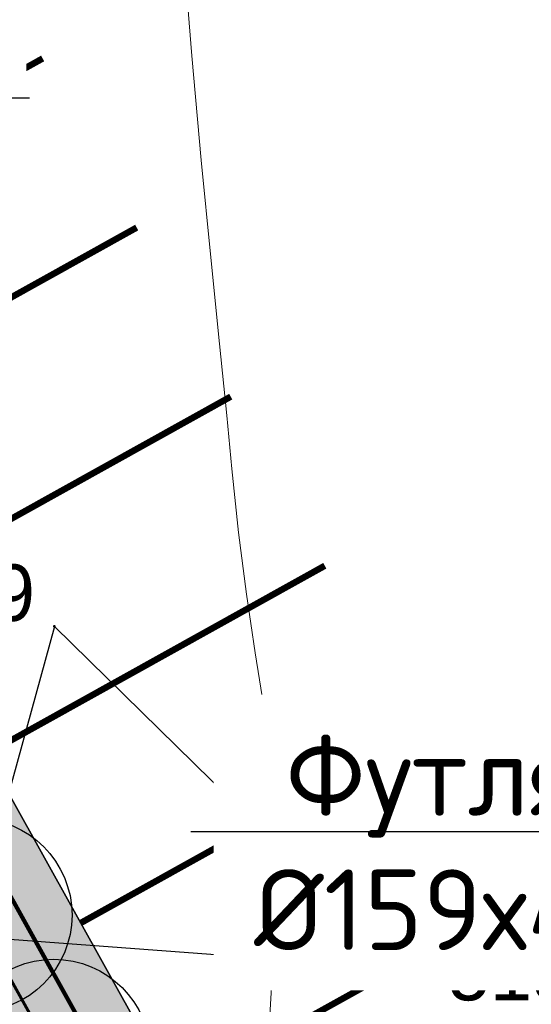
# Model space of a CAD drawing. Header units: millimetres. Extents: x -76021 to 1074922, y 19208 to 400534.
# Tile 34 of 109: x 132966 to 140899, y 167849 to 183114. Entities that reach past the tile are written whole.
import ezdxf
from ezdxf import colors
from ezdxf.entities.mleader import LeaderData, LeaderLine
from ezdxf.math import Vec2, Vec3

# ---------------------------------------------------------------- set-up
doc = ezdxf.new("R2010")
doc.units = ezdxf.units.MM
for name, color, linetype in [('(004) Точки рельефа', 7, 'Continuous'), ('(031) Горизонтали', 42, 'Continuous'), ('(035) Откосы', 7, 'Continuous')]:
    doc.layers.add(name, color=color, linetype=linetype)
doc.layers.add('В3', color=5, linetype='производственный водопровод', lineweight=50)
doc.styles.add('D-431', font='txt')
doc.styles.add('GOST', font='isocpeur.ttf')
doc.styles.get("Standard").update_dxf_attribs({"font": 'arial.ttf'})
doc.linetypes.add('ОТКОСЫ_НЕУКР1', pattern='A,0.5,["|",Standard,S=-1.199999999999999,R=0,X=0,Y=1.199999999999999],1,["|",Standard,S=-0.5,R=0,X=0,Y=0.5],0.5', length=2)
doc.linetypes.add('производственный водопровод', pattern='A,5,-0.5,["В3",Standard,S=0.7,R=0,X=0,Y=-0.35],-2', length=7.5)

# ---------------------------------------------------------------- blocks, each defined once
blk = doc.blocks.new('A$C05d28b1e')
at = {"layer": '(004) Точки рельефа', "color": 7, "linetype": 'ByBlock', "lineweight": -2}
for p in [(-141243, -31017), (-135837, -36319)]:
    blk.add_point(p, dxfattribs=at)
at = {"layer": '(031) Горизонтали', "color": 42, "linetype": 'Continuous', "lineweight": 0, "ltscale": 600}
for points in [[(-137671.7636363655, -34519.53333333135), (-137700.7898528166, -34162.87359389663), (-137771.4934744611, -33654.90842600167), (-137873.522603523, -33016.07688520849), (-137996.525342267, -32266.81802719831), (-138130.1497929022, -31427.57090754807), (-138264.0440576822, -30518.77458184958), (-138387.856238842, -29560.86810572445), (-138491.2344386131, -28574.29053479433), (-138571.3402181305, -27748.78265994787), (-138684.5729067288, -26636.97442752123), (-138819.7266824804, -25297.73872603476), (-138965.5957234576, -23789.94844409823), (-139110.9742077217, -22172.47647020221), (-139244.6563133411, -20504.19569294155), (-139355.4362183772, -18843.97900085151), (-139432.1081009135, -17250.69928249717), (-139463.4661390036, -15783.22942641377), (-139438.3045107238, -14500.4423211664), (-139345.4173941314, -13461.21085530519), (-139173.5989672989, -12724.40791739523)], [(-142008.9190079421, -44705.03909991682), (-141456.1288030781, -43798.58650125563), (-140808.2107316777, -42789.58043695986), (-140124.0288228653, -41747.19710595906), (-139462.447105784, -40740.61270725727), (-138882.3296095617, -39839.00343976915), (-138442.5403633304, -39111.54550248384), (-138201.9433962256, -38627.41509434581), (-138033.3628593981, -38050.9720274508), (-137943.9590555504, -37532.90101507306), (-137902.7894783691, -37057.28662246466), (-137878.9116215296, -36608.21341483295), (-137841.3829787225, -36169.76595744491)]]:
    blk.add_lwpolyline(points, dxfattribs=at)
at = {"layer": '(035) Откосы', "linetype": 'ОТКОСЫ_НЕУКР1', "ltscale": 600}
blk.add_lwpolyline([(-142566.0000000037, -35818), (-135837.0000000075, -36319), (-141243, -31017), (-142566.0000000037, -35818)], dxfattribs=at)
at = {"layer": '(004) Точки рельефа', "linetype": 'ByBlock', "char_height": 875, "attachment_point": 4, "style": 'D-431'}
for s, insert in [('518.39', (-145124.8393731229, -30501.60785913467)), ('518.56', (-135140.0832177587, -36384.48739232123))]:
    blk.add_mtext(s, dxfattribs=dict(at, insert=insert))
blk = doc.blocks.new('*U322')
at = {"color": 7, "true_color": 0xffffff, "const_width": 100}
blk.add_lwpolyline([(-3000.000000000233, 0), (3000, 0)], dxfattribs=at)
blk = doc.blocks.new('*U323')
at = {"color": 0, "linetype": 'ByBlock', "lineweight": -2, "transparency": 16777216}
for p in [(9.18485099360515e-13, 15000), (7.347880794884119e-13, 12000), (5.51091059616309e-13, 9000), (3.673940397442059e-13, 6000), (1.83697019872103e-13, 3000), (0, 0)]:
    blk.add_blockref('*U322', p, dxfattribs=at)
blk = doc.blocks.new('_Dot')
at = {"color": 0, "linetype": 'ByBlock', "lineweight": -2}
blk.add_line((-0.5, 0), (-1, 0), dxfattribs=at)
at = {"color": 0, "linetype": 'ByBlock', "const_width": 0.5}
blk.add_lwpolyline([(-0.25, 0, 1), (0.25, 0, 1)], format="xyb", close=True, dxfattribs=at)

msp = doc.modelspace()

# ---------------------------------------------------------------- block references
at = {"color": 5, "lineweight": 50}
msp.add_blockref('A$C05d28b1e', (274748.0189126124, 204725.4916361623), dxfattribs=at)

# ---------------------------------------------------------------- next in the draw order: hatches: boundary and pattern name
at = {"true_color": 0xbdffbd, "transparency": 33554687}
h = msp.add_hatch(color=254, dxfattribs=at)
h.dxf.hatch_style = 1
h.paths.add_polyline_path([(214820.8800540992, 216948.7253162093), (217126.1156239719, 218322.0207615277), (215603.6625730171, 220877.6346598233), (209171.3314113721, 217045.7091063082), (215496.6642266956, 206427.9048698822), (221928.9953883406, 210259.8304233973), (220406.5423373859, 212815.4443216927), (218101.3067675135, 211442.1488763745)], flags=16)
h.paths.add_polyline_path([(224023.6489053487, 225893.6638374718), (217321.8775845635, 221901.2249949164), (218844.3306355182, 219345.6110966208), (221149.5662053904, 220718.9065419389), (224429.9929188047, 215212.3301021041), (222124.7573489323, 213839.0346567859), (223647.210399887, 211283.4207584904), (230348.9817206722, 215275.8596010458)], flags=16)
h.paths.add_polyline_path([(198145.9180665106, 256389.507595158), (196714.6222119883, 258810.6963092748), (195945.5755586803, 258343.3554829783), (195452.2226863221, 259155.207035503), (180753.4366827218, 250222.9234517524), (181792.0743087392, 248513.7622885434), (184954.0224606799, 250435.2418966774), (185778.5186348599, 249078.4675946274)], flags=17)
h.paths.add_polyline_path([(112361.9479704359, 220188.4503307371), (111031.9257359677, 219380.2110810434), (111784.9358170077, 218141.0728544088), (110930.4036978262, 217621.7834914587), (111501.6587876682, 216681.7376184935), (112356.2343066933, 217201.0533550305), (113109.2443877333, 215961.9151283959), (114308.0171651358, 216690.3955891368)], flags=17)
h.paths.add_polyline_path([(105307.4471395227, 232868.8987692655), (103501.6980646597, 231771.5657776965), (104254.7081456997, 230532.427551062), (103400.2809094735, 230013.2019242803), (108385.7459097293, 221809.2211079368), (109240.2780289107, 222328.510470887), (109993.2881099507, 221089.3722442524), (111388.9133730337, 221937.4777016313)], flags=17)
h.paths.add_polyline_path([(156979.3206527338, 232925.0673546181), (156752.8632677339, 233297.7210673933), (159914.8114196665, 235219.2006755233), (158876.1737936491, 236928.3618387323), (144177.3877900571, 227996.0782549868), (144670.7406624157, 227184.2267024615), (143901.6940091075, 226716.8858761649), (144568.74273966, 225588.5022138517)], flags=17)
h.paths.add_polyline_path([(142502.740888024, 224367.1765615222), (141850.5488729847, 225470.4285141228), (141081.5022196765, 225003.087687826), (140588.1493473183, 225814.9392403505), (140331.7751728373, 225659.143596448), (141058.82151105, 224462.7307822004), (136016.7960795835, 221398.7497854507), (135886.9663763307, 221612.3949308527), (132969.5134724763, 219839.4922793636), (133454.8570661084, 219018.4821243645)], flags=17)
edge = h.paths.add_edge_path(flags=17)
edge.add_line((209900.1426716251, 266779.7772694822), (204300.5454405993, 276526.4190539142))
edge.add_line((204300.5454405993, 276526.4190539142), (202947.913577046, 275704.4401920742))
edge.add_line((202947.913577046, 275704.4401920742), (208270.9314103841, 266944.9892306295))
edge.add_line((208270.9314103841, 266944.9892306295), (204339.8607350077, 264556.1226907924))
edge.add_line((204339.8607350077, 264556.1226907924), (205066.9070732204, 263359.7098765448))
edge.add_line((205066.9070732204, 263359.7098765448), (200024.8816417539, 260295.7288797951))
edge.add_line((200024.8816417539, 260295.7288797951), (199297.8353035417, 261492.1416940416))
edge.add_line((199297.8353035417, 261492.1416940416), (199041.4611290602, 261336.3460501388))
edge.add_line((199041.4611290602, 261336.3460501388), (199534.8140014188, 260524.4944976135))
edge.add_line((199534.8140014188, 260524.4944976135), (198765.7673481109, 260057.1536713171))
edge.add_line((198765.7673481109, 260057.1536713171), (200211.9199181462, 257610.8332474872))
edge.add_line((200211.9199181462, 257610.8332474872), (208825.5364367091, 262702.8087484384))
edge.add_arc((207298.8793712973, 265285.3110629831), 2999.999999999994, 300.5896344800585, 389.8780372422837)
edge = h.paths.add_edge_path(flags=17)
edge.add_line((103051.5675112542, 200547.2891192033), (115708.5556294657, 208238.79553633))
edge.add_arc((114150.5991936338, 210802.5372830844), 3000.000000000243, 301.2865698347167, 389.0884551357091)
edge.add_line((116772.209793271, 212261.0152101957), (115281.051762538, 214941.3682182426))
edge.add_line((115281.051762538, 214941.3682182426), (114147.8820137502, 214252.7539651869))
edge.add_line((114147.8820137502, 214252.7539651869), (114900.8920947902, 213013.6157385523))
edge.add_line((114900.8920947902, 213013.6157385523), (114046.3165757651, 212494.3000020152))
edge.add_line((114046.3165757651, 212494.3000020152), (114409.7896270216, 211896.176067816))
edge.add_line((114409.7896270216, 211896.176067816), (101761.8205277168, 204210.1503833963))
edge.add_line((101761.8205277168, 204210.1503833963), (101398.4063783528, 204808.1773898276))
edge.add_line((101398.4063783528, 204808.1773898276), (100543.8077135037, 204288.847587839))
edge.add_line((100543.8077135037, 204288.847587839), (99790.79763168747, 205527.985815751))
edge.add_line((99790.79763168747, 205527.985815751), (97397.99005966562, 204073.9041161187))
edge.add_line((97397.99005966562, 204073.9041161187), (98929.8693286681, 201553.0744301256))
edge.add_arc((101493.6110754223, 203111.0308659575), 3000.000000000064, 211.2865698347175, 301.2865698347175)
h.paths.add_polyline_path([(97999.14992540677, 208476.2852043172), (98853.7485902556, 208995.6150063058), (98282.49350041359, 209935.660879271), (97427.85143572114, 209416.3047036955), (96674.8413539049, 210655.4429316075), (94282.07718811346, 209201.3876094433), (96359.35243577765, 205783.0652806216), (98752.16000567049, 207237.1469789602)], flags=17)
h.paths.add_polyline_path([(90752.37071206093, 222327.0793120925), (89897.62376441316, 221807.6594003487), (89144.61368259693, 223046.7976282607), (86751.95441519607, 221592.8060516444), (93243.43956422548, 210910.5487739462), (95636.20372788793, 212364.6040948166), (94883.19364762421, 213603.7423201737), (95737.83571231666, 214123.0984957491)], flags=17)
edge = h.paths.add_edge_path(flags=17)
edge.add_line((100492.1544576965, 234798.7562548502), (100855.6231213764, 234200.6395407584))
edge.add_line((100855.6231213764, 234200.6395407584), (101710.0503576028, 234719.8651675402))
edge.add_line((101710.0503576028, 234719.8651675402), (102463.0604386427, 233480.7269409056))
edge.add_line((102463.0604386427, 233480.7269409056), (104334.4125421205, 234617.9261401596))
edge.add_line((104334.4125421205, 234617.9261401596), (103714.5570330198, 235732.114941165))
edge.add_arc((101092.9464333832, 234273.6370140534), 2999.999999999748, 29.08845513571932, 121.286569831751)
edge.add_line((99534.98999768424, 236837.378760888), (85997.6410544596, 228610.8871751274))
edge.add_arc((87555.59749015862, 226047.1454282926), 2999.999999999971, 121.2865698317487, 211.2865698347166)
edge.add_line((84991.85574340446, 224489.1889924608), (85713.3167913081, 223301.9672161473))
edge.add_line((85713.3167913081, 223301.9672161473), (88105.97605657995, 224755.9587914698))
edge.add_line((88105.97605657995, 224755.9587914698), (87352.96597631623, 225995.0970168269))
edge.add_line((87352.96597631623, 225995.0970168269), (88207.712923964, 226514.5169285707))
edge.add_line((88207.712923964, 226514.5169285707), (87844.1853583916, 227112.7305704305))
edge.add_line((87844.1853583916, 227112.7305704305), (100492.1544576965, 234798.7562548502))
edge = h.paths.add_edge_path(flags=17)
edge.add_line((206429.5260647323, 217740.3337827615), (224718.2735818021, 228635.4691841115))
edge.add_line((224718.2735818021, 228635.4691841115), (228392.671244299, 222467.5668450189))
edge.add_line((228392.671244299, 222467.5668450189), (233629.6400466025, 225476.2868388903))
edge.add_line((233629.6400466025, 225476.2868388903), (230763.0187299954, 230465.9191189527))
edge.add_arc((228161.7554297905, 228971.4529122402), 2999.999999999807, 29.87803724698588, 120.0993965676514)
edge.add_line((226657.2505534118, 231566.9230193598), (203230.4818343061, 217987.2298150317))
edge.add_arc((204734.9867106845, 215391.759707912), 2999.999999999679, 120.0993965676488, 209.6273998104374)
edge.add_line((202127.2108544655, 213908.6868561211), (205080.5429171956, 208715.6661361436))
edge.add_line((205080.5429171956, 208715.6661361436), (210103.8834394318, 211572.4990714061))
edge.add_line((210103.8834394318, 211572.4990714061), (206429.5260647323, 217740.3337827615))
edge = h.paths.add_edge_path(flags=17)
edge.add_line((215489.0996818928, 196338.8022293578), (220126.3913766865, 198832.9888262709))
edge.add_arc((218705.3361244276, 201475.0717110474), 3000.000000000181, 298.2737704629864, 330.6005223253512)
edge.add_line((221318.9909833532, 200002.384276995), (224444.8141732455, 205549.945001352))
edge.add_arc((227058.4690321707, 204077.2575672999), 2999.999999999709, 120.9636571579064, 150.6005223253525, ccw=False)
edge.add_line((225514.9862276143, 206649.7390214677), (237068.7907628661, 213581.994489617))
edge.add_arc((235525.3079583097, 216154.4759437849), 2999.99999999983, 300.9636571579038, 389.8780372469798)
edge.add_line((238126.5712585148, 217648.9421504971), (236200.48088148, 221001.4891590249))
edge.add_line((236200.48088148, 221001.4891590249), (234625.9508510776, 223742.1113054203))
edge.add_line((234625.9508510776, 223742.1113054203), (229416.3894048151, 220749.137263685))
edge.add_line((229416.3894048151, 220749.137263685), (233090.787067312, 214581.2349245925))
edge.add_line((233090.787067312, 214581.2349245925), (214802.0395502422, 203686.0995232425))
edge.add_line((214802.0395502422, 203686.0995232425), (211127.6821755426, 209853.9342345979))
edge.add_line((211127.6821755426, 209853.9342345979), (206069.258151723, 206977.1488986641))
edge.add_line((206069.258151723, 206977.1488986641), (211460.2685734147, 197497.8122623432))
edge.add_arc((214068.0444296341, 198980.885114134), 2999.99999999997, 209.6273998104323, 298.2737704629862)
edge = h.paths.add_edge_path(flags=17)
edge.add_line((194192.9728349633, 196985.9511812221), (199241.3180521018, 187599.8654020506))
edge.add_line((199241.3180521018, 187599.8654020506), (206679.6983444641, 191600.6291342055))
edge.add_arc((205258.6430922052, 194242.7120189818), 3000.000000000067, 298.2737704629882, 389.6273998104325)
edge.add_line((207866.4189484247, 195725.7848707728), (202800.9094800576, 204632.7736779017))
edge.add_line((202800.9094800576, 204632.7736779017), (195139.3172180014, 200275.5358968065))
edge.add_arc((192052.2705328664, 199382.7002930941), 3213.566967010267, -6.30961949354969e-12, 16.13092597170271, ccw=False)
edge.add_arc((192052.2705328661, 199382.7002930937), 3213.566967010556, 311.77024430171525, 359.9999999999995, ccw=False)
edge = h.paths.add_edge_path(flags=17)
edge.add_line((190745.2686859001, 183030.2299659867), (197920.2766097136, 186889.3377759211))
edge.add_line((197920.2766097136, 186889.3377759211), (192871.9313925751, 196275.4235550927))
edge.add_arc((192052.2705328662, 199382.7002930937), 3213.566967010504, 223.1238736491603, 284.77729662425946, ccw=False)
edge.add_line((189706.7602736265, 197185.9767612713), (182063.1853497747, 192838.9856526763))
edge.add_line((182063.1853497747, 192838.9856526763), (186682.1305488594, 184251.2575985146))
edge.add_arc((189324.2134336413, 185672.3128507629), 2999.999999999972, 208.2737704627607, 298.2737704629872)
edge = h.paths.add_edge_path(flags=17)
edge.add_line((189911.5682307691, 201779.4494049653), (188415.0981299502, 204561.7465990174))
edge.add_line((188415.0981299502, 204561.7465990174), (188128.9854640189, 204387.8792151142))
edge.add_line((188128.9854640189, 204387.8792151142), (185951.4586267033, 207971.1735315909))
edge.add_line((185951.4586267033, 207971.1735315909), (179296.8900734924, 204113.7487009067))
edge.add_arc((180801.3949498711, 201518.2785937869), 2999.999999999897, 120.0993965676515, 208.273770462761)
edge.add_line((178159.3120650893, 200097.2233415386), (181352.4593855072, 194160.3958532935))
edge.add_line((181352.4593855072, 194160.3958532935), (188965.223847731, 198489.864689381))
edge.add_arc((192052.2705328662, 199382.7002930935), 3213.566967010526, 179.9999999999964, 196.1309259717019, ccw=False)
edge.add_arc((192052.2705328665, 199382.7002930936), 3213.566967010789, 131.7702443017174, 179.9999999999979, ccw=False)
edge = h.paths.add_edge_path(flags=17)
edge.add_line((202059.3730541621, 205936.6616060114), (198690.90197442, 211859.6461333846))
edge.add_arc((196083.1261182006, 210376.5732815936), 3000.000000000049, 29.62739981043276, 120.0993965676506)
edge.add_line((194578.6212418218, 212972.0433887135), (194085.6776655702, 212686.3009283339))
edge.add_line((194085.6776655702, 212686.3009283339), (196162.0429310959, 209269.4760573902))
edge.add_line((196162.0429310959, 209269.4760573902), (189698.7432330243, 205341.8029981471))
edge.add_line((189698.7432330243, 205341.8029981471), (191232.6096731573, 202489.9770310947))
edge.add_arc((192052.2705328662, 199382.7002930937), 3213.566967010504, 43.123873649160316, 104.77729662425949, ccw=False)
edge.add_line((194397.7807921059, 201579.4238249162), (202059.3730541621, 205936.6616060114))
edge = h.paths.add_edge_path(flags=17)
edge.add_line((164213.3013144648, 219576.7748846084), (163356.425273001, 220986.8328442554))
edge.add_line((163356.425273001, 220986.8328442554), (167159.3088611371, 223297.8015621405))
edge.add_line((167159.3088611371, 223297.8015621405), (163861.6343985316, 228724.3882553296))
edge.add_line((163861.6343985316, 228724.3882553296), (160699.6862465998, 226802.9086471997))
edge.add_line((160699.6862465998, 226802.9086471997), (159056.7495894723, 229506.492127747))
edge.add_line((159056.7495894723, 229506.492127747), (146556.0182203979, 222116.6323936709))
edge.add_arc((148266.2624116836, 219651.8677383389), 3000.000000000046, 124.7559020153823, 210.589634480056)
edge.add_line((145683.7600971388, 218125.2106729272), (151374.6735680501, 208498.4270661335))
edge.add_line((151374.6735680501, 208498.4270661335), (153745.9948775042, 209939.4518146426))
edge.add_line((153745.9948775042, 209939.4518146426), (152291.9022010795, 212332.2774431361))
edge.add_line((152291.9022010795, 212332.2774431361), (164213.3013144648, 219576.7748846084))
h.paths.add_polyline_path([(183974.4349599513, 211224.52386795), (183689.6048947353, 211693.2344878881), (183143.5248591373, 212591.8527985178), (182972.6087428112, 212487.9890359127), (183388.0637932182, 211804.3245706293), (176636.8771985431, 207701.7059478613), (176221.4221481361, 208385.3704131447), (172290.3514727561, 205996.5038733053), (172082.6239475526, 206338.3361059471), (160289.4119214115, 199171.7364864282), (158835.3192449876, 201564.5621149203), (156421.9761094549, 200098.0011849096), (158829.7007375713, 195944.3574203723)], flags=17)
edge = h.paths.add_edge_path(flags=17)
edge.add_line((138322.9200418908, 217249.6019040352), (127699.7112266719, 210969.6474955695))
edge.add_arc((129226.3682920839, 208387.1451810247), 3000.00000000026, 120.5896344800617, 209.0884551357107)
edge.add_line((126604.7576924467, 206928.6672539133), (137798.0282308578, 186808.7901254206))
edge.add_arc((140419.6388304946, 188267.268052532), 2999.999999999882, 209.0884551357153, 301.2865699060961)
edge.add_line((141977.5952695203, 185703.5263077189), (155410.6444996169, 193866.6361787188))
edge.add_line((155410.6444996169, 193866.6361787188), (153002.9198715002, 198020.2799432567))
edge.add_line((153002.9198715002, 198020.2799432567), (151998.6745921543, 197410.0116108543))
edge.add_line((151998.6745921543, 197410.0116108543), (146909.3502246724, 205784.9013105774))
edge.add_line((146909.3502246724, 205784.9013105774), (147956.0983411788, 206420.9981293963))
edge.add_line((147956.0983411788, 206420.9981293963), (142240.4236777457, 216089.667919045))
edge.add_arc((139657.9213632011, 214563.0108536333), 2999.99999999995, 30.58963448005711, 116.4233669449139)
edge = h.paths.add_edge_path(flags=17)
edge.add_line((196998.758207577, 251064.703188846), (187855.9475715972, 245659.8923677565))
edge.add_line((187855.9475715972, 245659.8923677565), (188900.8454395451, 243940.4294764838))
edge.add_line((188900.8454395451, 243940.4294764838), (185738.8972876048, 242018.9498683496))
edge.add_line((185738.8972876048, 242018.9498683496), (189036.5717502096, 236592.3631751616))
edge.add_line((189036.5717502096, 236592.3631751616), (192839.4553383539, 238903.3318930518))
edge.add_line((192839.4553383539, 238903.3318930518), (193696.3313798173, 237493.2739334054))
edge.add_line((193696.3313798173, 237493.2739334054), (204596.1777995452, 244108.0986252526))
edge.add_line((204596.1777995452, 244108.0986252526), (201107.9187848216, 250008.8586474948))
edge.add_arc((198525.4164702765, 248482.201582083), 3000.000000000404, 30.5896344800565, 120.5896610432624)
edge = h.paths.add_edge_path(flags=17)
edge.add_arc((212280.8176183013, 256613.7646137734), 2999.9999999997, 29.87803724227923, 120.5896344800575)
edge.add_line((210754.1605528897, 259196.2669283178), (205607.1004533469, 256153.5607813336))
edge.add_arc((207133.7575187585, 253571.058466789), 2999.99999999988, 120.589634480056, 210.5896344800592)
edge.add_line((204551.255204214, 252044.4014013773), (208039.514218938, 246143.6413791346))
edge.add_line((208039.514218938, 246143.6413791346), (209464.3959163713, 243798.8847494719))
edge.add_line((209464.3959163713, 243798.8847494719), (213908.4678224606, 246499.4962504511))
edge.add_line((213908.4678224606, 246499.4962504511), (215414.1784507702, 244021.7291597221))
edge.add_line((215414.1784507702, 244021.7291597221), (221098.7118912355, 247287.5819956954))
edge.add_line((221098.7118912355, 247287.5819956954), (214882.0809186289, 258108.2308202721))
edge = h.paths.add_edge_path(flags=17)
edge.add_line((225781.4275314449, 239136.8614991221), (223091.3334999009, 243819.2309285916))
edge.add_line((223091.3334999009, 243819.2309285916), (217492.0815616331, 240602.3736414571))
edge.add_line((217492.0815616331, 240602.3736414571), (218997.7921899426, 238124.606550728))
edge.add_line((218997.7921899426, 238124.606550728), (214553.9731655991, 235424.148723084))
edge.add_line((214553.9731655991, 235424.148723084), (217362.4902366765, 230802.5095836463))
edge.add_line((217362.4902366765, 230802.5095836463), (224684.6691074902, 235046.9251854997))
edge.add_arc((223180.1642311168, 237642.395292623), 3000.000000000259, 300.0993965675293, 389.8780372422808)
h.paths.add_polyline_path([(213901.1204328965, 228796.0723935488), (212589.7435156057, 230954.0478425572), (201822.0281873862, 224410.6307986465), (202029.7557125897, 224068.7985660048), (198098.6850372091, 221679.9320261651), (198514.1400876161, 220996.2675608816), (191762.9534929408, 216893.6489381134), (191347.4984425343, 217577.3134033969), (191176.5823262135, 217473.4496407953), (192007.9564239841, 216105.3571661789)], flags=17)
h.paths.add_polyline_path([(220749.6149157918, 219078.2306395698), (222796.7955859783, 215641.8006164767), (218501.2580571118, 213082.8247787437), (216454.0773869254, 216519.2548018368)], flags=16)
edge = h.paths.add_edge_path(flags=17)
edge.add_line((126035.6612326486, 228965.7470213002), (124411.9581276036, 227979.0412765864))
edge.add_line((124411.9581276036, 227979.0412765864), (123678.8894279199, 229185.3643676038))
edge.add_line((123678.8894279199, 229185.3643676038), (116457.6880194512, 225168.0008190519))
edge.add_line((116457.6880194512, 225168.0008190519), (121741.4954621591, 215670.3695277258))
edge.add_arc((124363.1060617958, 217128.8474548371), 2999.999999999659, 209.0884551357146, 300.5896344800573)
edge.add_line((125889.7631272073, 214546.3451402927), (132421.8561402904, 218407.8192981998))
edge.add_line((132421.8561402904, 218407.8192981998), (131358.6790659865, 220206.2960598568))
edge.add_line((131358.6790659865, 220206.2960598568), (126035.6612326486, 228965.7470213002))
edge = h.paths.add_edge_path(flags=17)
edge.add_line((181938.3257366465, 178293.3791251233), (154215.0541750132, 163382.3023797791))
edge.add_arc((152793.9989227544, 166024.3852645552), 2999.999999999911, 209.0884551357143, 298.2737704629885, ccw=False)
edge.add_line((150172.3883231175, 164565.9073374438), (147155.1258125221, 169989.4295125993))
edge.add_line((147155.1258125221, 169989.4295125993), (155925.2097841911, 174868.4813036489))
edge.add_line((155925.2097841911, 174868.4813036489), (159609.9109477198, 168683.2833438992))
edge.add_line((159609.9109477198, 168683.2833438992), (174558.3815481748, 177588.51925921))
edge.add_line((174558.3815481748, 177588.51925921), (170873.947718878, 183773.2684674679))
edge.add_line((170873.947718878, 183773.2684674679), (179811.7554582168, 188580.505479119))
edge.add_line((179811.7554582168, 188580.505479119), (183159.3533691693, 182356.5172621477))
edge.add_arc((180517.2704843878, 180935.4620098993), 2999.999999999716, -61.72622953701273, 28.27377046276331, ccw=False)
edge = h.paths.add_edge_path(flags=17)
edge.add_line((143726.8553784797, 182085.8729428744), (170853.2707813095, 198570.284303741))
edge.add_arc((172411.2272203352, 196006.542558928), 2999.999999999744, 28.273794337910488, 121.2865699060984, ccw=False)
edge.add_line((175053.309512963, 197427.598912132), (178864.3852900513, 190341.8940689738))
edge.add_line((178864.3852900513, 190341.8940689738), (169849.3746297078, 185493.1331456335))
edge.add_line((169849.3746297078, 185493.1331456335), (166164.9408004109, 191677.8823538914))
edge.add_line((166164.9408004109, 191677.8823538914), (151216.4701999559, 182772.6464385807))
edge.add_line((151216.4701999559, 182772.6464385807), (154901.1713634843, 176587.448478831))
edge.add_line((154901.1713634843, 176587.448478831), (146182.8071944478, 171737.1699123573))
edge.add_line((146182.8071944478, 171737.1699123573), (142663.2012178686, 178063.65327095))
edge.add_arc((145284.811817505, 179522.1311980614), 2999.999999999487, 121.28656990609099, 209.0884551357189, ccw=False)
h.paths.add_polyline_path([(165470.3161239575, 188936.0770072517), (160573.4033410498, 186018.8445522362), (162108.7888436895, 183441.5220349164), (164428.3791092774, 184823.3689872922), (167703.8681815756, 179325.0809503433), (165384.2779159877, 177943.2339979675), (166919.6634186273, 175365.9114806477), (171816.576201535, 178283.1439356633)], flags=16)
h.paths.add_polyline_path([(163666.0629044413, 176919.6436628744), (161346.4726388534, 175537.7967104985), (158070.9835665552, 181036.0847474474), (160390.5738321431, 182417.9316998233), (158855.1883295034, 184995.254217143), (153958.2755465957, 182078.0217621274), (160304.5356241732, 171425.0886905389), (165201.448407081, 174342.3211455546)], flags=16)
h.paths.add_polyline_path([(164011.6043034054, 183178.2857793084), (159716.066774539, 180619.3099415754), (161763.2474447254, 177182.8799184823), (166058.7849735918, 179741.8557562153)], flags=16)
edge = h.paths.add_edge_path()
edge.add_arc((140227.1149719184, 162323.7074873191), 3000.000000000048, 15.94914245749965, 119.0884551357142)
edge.add_line((138768.637044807, 164945.3180869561), (136829.4704326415, 163866.5035211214))
edge.add_line((136829.4704326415, 163866.5035211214), (119327.7353073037, 195325.8307167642))
edge.add_line((119327.7353073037, 195325.8307167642), (121949.345906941, 196784.308643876))
edge.add_arc((120490.8679798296, 199405.9192435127), 2999.999999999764, 299.0884551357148, 389.0884551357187)
edge.add_line((123112.4785794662, 200864.3971706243), (121394.1241307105, 203953.1351988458))
edge.add_arc((118772.5135310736, 202494.6572717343), 2999.999999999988, 29.08845513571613, 121.2865698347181)
edge.add_line((117214.5570952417, 205058.3990184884), (105296.4736441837, 197815.9164872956))
edge.add_arc((101661.2419605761, 203797.9805630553), 6999.999999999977, 219.1121955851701, 301.28656983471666, ccw=False)
edge.add_line((96229.85692333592, 199382.0937237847), (151545.0957390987, 115300.0917611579))
edge.add_line((151545.0957390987, 115300.0917611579), (188931.7371165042, 63929.74618648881))
edge.add_line((188931.7371165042, 63929.74618648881), (189915.2989301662, 64787.52197525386))
edge.add_line((189915.2989301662, 64787.52197525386), (169182.6885089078, 93274.73887317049))
edge.add_line((169182.6885089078, 93274.73887317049), (148747.3285322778, 143403.5520653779))
edge.add_line((148747.3285322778, 143403.5520653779), (143111.6329168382, 163148.0594906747))
edge = h.paths.add_edge_path(flags=17)
edge.add_line((175632.1568957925, 273670.0737452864), (178792.1255034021, 272898.9716775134))
edge.add_line((178792.1255034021, 272898.9716775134), (179563.227571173, 276058.9402851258))
edge.add_line((179563.227571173, 276058.9402851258), (182723.1961787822, 275287.8382173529))
edge.add_line((182723.1961787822, 275287.8382173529), (183494.2982465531, 278447.8068249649))
edge.add_line((183494.2982465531, 278447.8068249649), (186654.2668541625, 277676.704757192))
edge.add_line((186654.2668541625, 277676.704757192), (187425.3689219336, 280836.6733648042))
edge.add_line((187425.3689219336, 280836.6733648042), (190585.3375295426, 280065.5712970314))
edge.add_line((190585.3375295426, 280065.5712970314), (191356.4395973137, 283225.5399046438))
edge.add_line((191356.4395973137, 283225.5399046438), (198084.5022487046, 281583.7441570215))
edge.add_line((198084.5022487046, 281583.7441570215), (199027.0565388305, 282156.5235831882))
edge.add_line((199027.0565388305, 282156.5235831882), (200507.1151559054, 279720.9689256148))
edge.add_line((200507.1151559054, 279720.9689256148), (201958.5073806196, 280602.9633256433))
edge.add_line((201958.5073806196, 280602.9633256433), (196948.466709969, 289323.4247673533))
edge.add_arc((194347.2034096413, 287828.9585608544), 2999.999999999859, 29.87803724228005, 120.0548210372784)
edge.add_line((192844.7182375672, 290425.5983717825), (161940.6008860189, 272543.650370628))
edge.add_arc((163443.0860580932, 269947.0105596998), 3000.000000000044, 120.0548210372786, 211.2865699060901)
edge.add_line((160879.3443132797, 268389.0541206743), (163966.9089127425, 263308.2199874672))
edge.add_line((163966.9089127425, 263308.2199874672), (164992.405610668, 263931.4025630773))
edge.add_line((164992.405610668, 263931.4025630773), (166082.9751179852, 262136.7833417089))
edge.add_line((166082.9751179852, 262136.7833417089), (166128.2197974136, 262164.2780142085))
edge.add_line((166128.2197974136, 262164.2780142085), (167770.0155450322, 268892.3406656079))
edge.add_line((167770.0155450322, 268892.3406656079), (170929.9841526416, 268121.238597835))
edge.add_line((170929.9841526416, 268121.238597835), (171701.0862204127, 271281.2072054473))
edge.add_line((171701.0862204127, 271281.2072054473), (174861.0548280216, 270510.1051376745))
edge.add_line((174861.0548280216, 270510.1051376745), (175632.1568957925, 273670.0737452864))
edge = h.paths.add_edge_path(flags=17)
edge.add_line((123057.3584845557, 235990.6098385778), (124699.1542321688, 242718.6724899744))
edge.add_line((124699.1542321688, 242718.6724899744), (127859.1228397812, 241947.5704222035))
edge.add_line((127859.1228397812, 241947.5704222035), (128630.2249075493, 245107.539029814))
edge.add_line((128630.2249075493, 245107.539029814), (131790.1935151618, 244336.4369620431))
edge.add_line((131790.1935151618, 244336.4369620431), (132561.2955829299, 247496.4055696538))
edge.add_line((132561.2955829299, 247496.4055696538), (135721.2641905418, 246725.3035018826))
edge.add_line((135721.2641905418, 246725.3035018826), (136492.3662583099, 249885.2721094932))
edge.add_line((136492.3662583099, 249885.2721094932), (139652.3348659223, 249114.1700417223))
edge.add_line((139652.3348659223, 249114.1700417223), (140423.4369336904, 252274.1386493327))
edge.add_line((140423.4369336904, 252274.1386493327), (143583.4055413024, 251503.0365815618))
edge.add_line((143583.4055413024, 251503.0365815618), (144354.5076090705, 254663.0051891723))
edge.add_line((144354.5076090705, 254663.0051891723), (147514.4762166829, 253891.9031214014))
edge.add_line((147514.4762166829, 253891.9031214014), (148285.578284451, 257051.8717290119))
edge.add_line((148285.578284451, 257051.8717290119), (155013.640935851, 255410.0759813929))
edge.add_line((155013.640935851, 255410.0759813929), (155058.8856152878, 255437.5706538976))
edge.add_line((155058.8856152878, 255437.5706538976), (153968.3161079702, 257232.189875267))
edge.add_line((153968.3161079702, 257232.189875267), (154993.8128058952, 257855.372450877))
edge.add_line((154993.8128058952, 257855.372450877), (151722.0079826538, 263239.3885864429))
edge.add_arc((149158.2662378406, 261681.432147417), 2999.999999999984, 31.28656990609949, 120.0548210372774)
edge.add_line((147655.7810657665, 264278.0719583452), (127050.7391705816, 252355.4441887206))
edge.add_line((127050.7391705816, 252355.4441887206), (110148.557772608, 242575.3904364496))
edge.add_arc((111651.0429446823, 239978.7506255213), 3000.000000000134, 120.0548210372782, 209.0884551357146)
edge.add_line((109029.4323450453, 238520.2726984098), (115485.3694013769, 226915.7412188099))
edge.add_line((115485.3694013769, 226915.7412188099), (122639.4869877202, 230895.7840936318))
edge.add_line((122639.4869877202, 230895.7840936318), (121971.1597064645, 231995.5700101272))
edge.add_line((121971.1597064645, 231995.5700101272), (123594.8628115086, 232982.2757548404))
edge.add_line((123594.8628115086, 232982.2757548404), (122114.8041944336, 235417.8304124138))
edge.add_line((122114.8041944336, 235417.8304124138), (123057.3584845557, 235990.6098385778))
edge = h.paths.add_edge_path(flags=17)
edge.add_arc((192052.2705328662, 199382.7002930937), 1697.05393394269, -180, 0, ccw=False)
edge.add_arc((192052.2705328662, 199382.7002930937), 1697.05393394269, 0, 180, ccw=False)
edge = h.paths.add_edge_path()
edge.add_line((194002.3969308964, 100264.8472664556), (182386.0377944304, 90725.1955109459))
edge.add_arc((180482.1004887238, 93043.60503817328), 3000.000000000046, 216.046620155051, 309.3937167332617, ccw=False)
edge.add_line((178056.4851077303, 91278.2750340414), (174519.7920753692, 96137.79534869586))
edge.add_arc((176945.4074563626, 97903.1253528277), 2999.999999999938, 129.3937167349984, 216.0466201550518, ccw=False)
edge.add_line((175041.4701505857, 100221.5348799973), (186386.6477079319, 109538.4853751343))
edge.add_arc((188290.5850137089, 107220.0758479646), 3000.00000000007, 39.393716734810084, 129.3937167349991, ccw=False)
edge.add_line((190608.9945408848, 109124.013153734), (194416.8691523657, 104487.194099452))
edge.add_arc((192098.4596251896, 102583.2567936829), 3000.000000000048, -50.60628326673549, 39.393716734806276, ccw=False)
h.paths.add_polyline_path([(225909.0974369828, 121284.1127244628), (227170.7738567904, 119739.0249970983), (227174.8170141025, 119742.3442395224)], flags=17)
edge = h.paths.add_edge_path()
edge.add_line((164910.9418021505, 145006.0709647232), (257456.2081396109, 212136.7389124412))
edge.add_line((257456.2081396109, 212136.7389124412), (211777.9208457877, 293532.0085986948))
edge.add_line((211777.9208457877, 293532.0085986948), (209083.0761358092, 291938.9398554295))
edge.add_line((209083.0761358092, 291938.9398554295), (206029.7620049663, 297103.9444845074))
edge.add_line((206029.7620049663, 297103.9444845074), (208840.8149549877, 298765.7102158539))
edge.add_line((208840.8149549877, 298765.7102158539), (203746.1376435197, 307844.0417010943))
edge.add_line((203746.1376435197, 307844.0417010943), (75953.59151628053, 230203.0577881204))
edge.add_line((75953.59151628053, 230203.0577881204), (95229.83590038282, 200902.1770030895))
edge.add_line((95229.83590038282, 200902.1770030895), (78625.25142780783, 228226.3469354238))
edge.add_line((78625.25142780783, 228226.3469354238), (77404.85222082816, 230234.6112962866))
edge.add_line((77404.85222082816, 230234.6112962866), (82147.77445123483, 233116.8307100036))
edge.add_line((82147.77445123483, 233116.8307100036), (83368.17366180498, 231108.5663432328))
edge.add_line((83368.17366180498, 231108.5663432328), (103750.0970635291, 243494.4272742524))
edge.add_line((103750.0970635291, 243494.4272742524), (190841.4046745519, 293887.7847859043))
edge.add_arc((194347.2034097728, 287828.9585606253), 7000.000000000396, 29.878037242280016, 120.05482104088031, ccw=False)
edge.add_line((200416.8177772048, 291316.0463757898), (232723.4201852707, 235083.2732043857))
edge.add_line((232723.4201852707, 235083.2732043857), (241594.922325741, 219641.56375895))
edge.add_arc((235525.3079583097, 216154.4759437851), 6999.999999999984, -59.036342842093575, 29.878037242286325, ccw=False)
edge.add_line((239126.7678356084, 210152.0192173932), (228480.3824426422, 203764.2130942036))
edge.add_arc((230023.8652471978, 201191.7316400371), 2999.999999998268, 120.9636571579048, 150.6005223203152)
edge.add_line((227410.2103884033, 202664.4190743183), (225088.4205453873, 198543.8180811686))
edge.add_arc((217247.4559690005, 202961.8803840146), 8999.999999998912, 298.2737704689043, 330.60052232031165, ccw=False)
edge.add_line((221510.621726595, 195035.6317301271), (158759.5676499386, 161284.7166788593))
edge.add_arc((160180.6229024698, 158642.6337942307), 2999.999999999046, 118.2737704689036, 165.4416731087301)
edge.add_line((157276.9461439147, 159396.7301288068), (154192.3388690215, 147519.331920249))
edge.add_arc((157096.0156275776, 146765.2355856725), 3000.000000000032, 165.4416731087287, 202.1786080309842)
edge.add_line((154317.9808545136, 145632.7503541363), (170267.5081430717, 106507.8768567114))
edge.add_arc((173045.5429161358, 107640.3620882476), 3000.000000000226, 202.1786080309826, 309.3937167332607)
edge.add_line((174949.4802218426, 105321.95256102), (183848.0646334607, 112629.6980780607))
edge.add_arc((181944.127327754, 114948.107605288), 2999.99999999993, 309.3937167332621, 399.3937167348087)
edge.add_line((184262.5368549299, 116852.0449110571), (182358.599549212, 119170.4544381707))
edge.add_line((182358.599549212, 119170.4544381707), (184450.9795166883, 120888.7704782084))
edge.add_line((184450.9795166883, 120888.7704782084), (164910.9418021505, 145006.0709647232))
h.paths.add_polyline_path([(232804.5179377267, 119188.7985941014), (230271.7811197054, 122278.0383425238), (230269.7595410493, 122276.3787213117)], flags=17)
edge = h.paths.add_edge_path()
edge.add_line((214580.1755717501, 86091.88017936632), (201888.8513756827, 101756.1528732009))
edge.add_line((201888.8513756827, 101756.1528732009), (198859.3895325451, 99077.57186931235))
edge.add_line((198859.3895325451, 99077.57186931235), (184472.6515712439, 87262.8140406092))
edge.add_arc((186376.588876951, 84944.40451338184), 3000.000000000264, 129.3937167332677, 216.046620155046)
edge.add_line((183950.9734959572, 83179.07450925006), (191895.9370879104, 72262.46070618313))
edge.add_line((191895.9370879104, 72262.46070618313), (196266.3734382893, 76016.19928271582))
edge.add_line((196266.3734382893, 76016.19928271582), (199133.6223135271, 72677.89309691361))
edge.add_line((199133.6223135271, 72677.89309691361), (214580.1755717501, 86091.88017936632))

# ---------------------------------------------------------------- next in the draw order: linework, layer by layer
msp.add_lwpolyline([(143111.632916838, 163148.0594906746, 0.4830922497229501), (138768.6370448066, 164945.318086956), (136829.4704326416, 163866.5035211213), (119327.7353073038, 195325.8307167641), (121949.3459069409, 196784.3086438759, 0.4142135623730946), (123112.4785794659, 200864.3971706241), (121394.1241307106, 203953.1351988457, 0.4254953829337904), (117214.5570952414, 205058.3990184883), (105296.4736441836, 197815.9164872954, -0.3747521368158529), (96229.8569233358, 199382.0937237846), (151545.0957390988, 115300.0917611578), (188931.7371165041, 63929.74618648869), (189915.2989301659, 64787.52197525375), (169182.6885089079, 93274.73887317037), (148747.3285322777, 143403.5520653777)], format="xyb", close=True)
for points in [[(136829.4704326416, 163866.5035211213), (119327.7353073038, 195325.8307167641)], [(119327.7353073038, 195325.8307167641), (136829.4704326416, 163866.5035211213)], [(136829.4704326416, 163866.5035211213), (119327.7353073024, 195325.8307167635)]]:
    msp.add_lwpolyline(points)
msp.add_lwpolyline([(119327.7353073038, 195325.8307167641), (136829.4704326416, 163866.5035211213), (138768.6370448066, 164945.318086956, -0.4830922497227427), (143111.6329168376, 163148.0594906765), (148747.3285322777, 143403.5520653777)], format="xyb")
at = {"lineweight": 30}
for points in [[(119327.7353073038, 195325.8307167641), (136829.4704326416, 163866.5035211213)], [(136829.4704326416, 163866.5035211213), (119327.7353073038, 195325.8307167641)]]:
    msp.add_lwpolyline(points, dxfattribs=at)
at = {"color": 6, "transparency": 33554687}
for centre in [(132277.2234548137, 169231.4509993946), (133492.6217274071, 167046.7754996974)]:
    msp.add_circle(centre, 1500, dxfattribs=at)
at = {"layer": 'В3', "color": 1, "lineweight": 90, "ltscale": 1250}
msp.add_lwpolyline([(156627.9847681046, 165247.8410125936), (153978.2116329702, 163822.6495272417, -0.4100550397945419), (150609.3234230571, 164808.9869919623), (147995.9275856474, 169506.5597841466), (136417.1474372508, 163064.9489394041), (118307.7131756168, 195616.6138848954), (123550.9343748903, 198533.5697391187), (120738.7214808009, 203588.5157170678), (127292.7479798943, 207234.7105348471), (105935.0154419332, 245625.1838940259), (190465.7833814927, 294536.9447386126, -0.415117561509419), (201067.1336022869, 291689.6629274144), (233373.7360103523, 235456.8897560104), (242245.2381508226, 220015.1803105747, -0.408674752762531), (239512.6385367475, 209508.898853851), (228355.8298762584, 202814.8399741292), (224354.6217223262, 195713.6881009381), (159114.8314630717, 160624.1959577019)], format="xyb", close=True, dxfattribs=at)
at = {"layer": 'В3', "lineweight": 70, "ltscale": 1250}
msp.add_lwpolyline([(112846.0580481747, 178447.1881343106), (122569.2442289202, 160969.7841367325), (124753.9197286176, 162185.1824093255), (115030.7335478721, 179662.5864069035), (117215.4090475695, 180877.9846794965), (126938.5952283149, 163400.5806819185), (129123.2707280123, 164615.9789545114), (119400.0845472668, 182093.3829520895), (121584.7600469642, 183308.7812246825), (131307.9462277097, 165831.3772271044), (133492.6217274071, 167046.7754996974), (123294.9317038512, 185404.5291254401), (123824.9500753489, 185699.3937006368)], dxfattribs=at)

# ---------------------------------------------------------------- next in the draw order: block references
at = {"rotation": 29.08845513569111}
msp.add_blockref('*U323', (137992.6031051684, 167946.5920478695), dxfattribs=at)

# ---------------------------------------------------------------- next in the draw order: leaders
at = {"ltscale": 0.6}
ml = msp.add_multileader_mtext('Standard', dxfattribs=at)
ml.set_content('В3 \\P%%C90x5.2', color=256, style='GOST')
ml.set_leader_properties()
ml.set_arrow_properties(name='DOT')
ml.build(insert=Vec2(0, 0))
ml.multileader.update_dxf_attribs({"text_left_attachment_type": 6, "text_right_attachment_type": 6, "dogleg_length": 0.001, "arrow_head_size": 450, "scale": 300})
ctx = ml.context
ctx.base_point, ctx.scale, ctx.char_height, ctx.arrow_head_size, ctx.landing_gap_size, ctx.plane_origin = Vec3(129255.55, 181902.64), 300, 750, 450, 0, Vec3(127664.3501051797, 180044.5488606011)
ctx.left_attachment, ctx.right_attachment, ctx.text_align_type = 6, 6, 1
notes = []
notes.append((ctx, [(0, (1, 1, 0), (129255.25, 181902.64), (1, 0), 0.3, [(0, [(127415.6303644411, 179470.1529981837)], 0, [])])]))
ctx.mtext.insert, ctx.mtext.alignment, ctx.mtext.flow_direction = Vec3(130943.05, 182802.64), 2, 5
ctx.mtext.has_bg_fill, ctx.mtext.bg_color, ctx.mtext.bg_scale_factor, ctx.mtext.bg_transparency, ctx.mtext.use_window_bg_color = 1, -1027028792, 1.5, 0, 1
ml = msp.add_multileader_mtext('Standard', dxfattribs=at)
ml.set_content('Футляр\\P%%C159х4.5', color=256, style='GOST')
ml.set_leader_properties()
ml.build(insert=Vec2(0, 0))
ml.multileader.update_dxf_attribs({"text_left_attachment_type": 6, "text_right_attachment_type": 6, "dogleg_length": 0.001, "arrow_head_size": 750.0000000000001, "scale": 500})
ctx = ml.context
ctx.base_point, ctx.scale, ctx.char_height, ctx.arrow_head_size, ctx.landing_gap_size, ctx.plane_origin = Vec3(136639.43, 170523.6766666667), 500, 1250, 750.0000000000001, 0, Vec3(144187.7297530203, 165397.5488212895)
ctx.left_attachment, ctx.right_attachment, ctx.text_align_type = 6, 6, 1
notes.append((ctx, [(1, (1, 1, 0), (143014.93, 170523.6766666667), (-1, 0), 0.5, [(0, [(145129.0781041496, 167911.648362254)], 0, [])])]))
ctx.mtext.insert, ctx.mtext.alignment, ctx.mtext.flow_direction = Vec3(139826.93, 172023.6766666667), 2, 5
ctx.mtext.has_bg_fill, ctx.mtext.bg_color, ctx.mtext.bg_scale_factor, ctx.mtext.bg_transparency, ctx.mtext.use_window_bg_color = 1, -1027028792, 1.5, 0, 1
for ctx, leaders in notes:
    for number, flags, end, landing, length, lines in leaders:
        leader = LeaderData()
        leader.index, (leader.has_last_leader_line, leader.has_dogleg_vector, leader.attachment_direction) = number, flags
        leader.last_leader_point, leader.dogleg_vector, leader.dogleg_length = Vec3(end), Vec3(landing), length
        for number, points, colour, breaks in lines:
            line = LeaderLine()
            line.index, line.vertices, line.color, line.breaks = number, Vec3.list(points), colors.encode_raw_color(colour), breaks
            leader.lines.append(line)
        ctx.leaders.append(leader)

doc.saveas('drawing.dxf')
